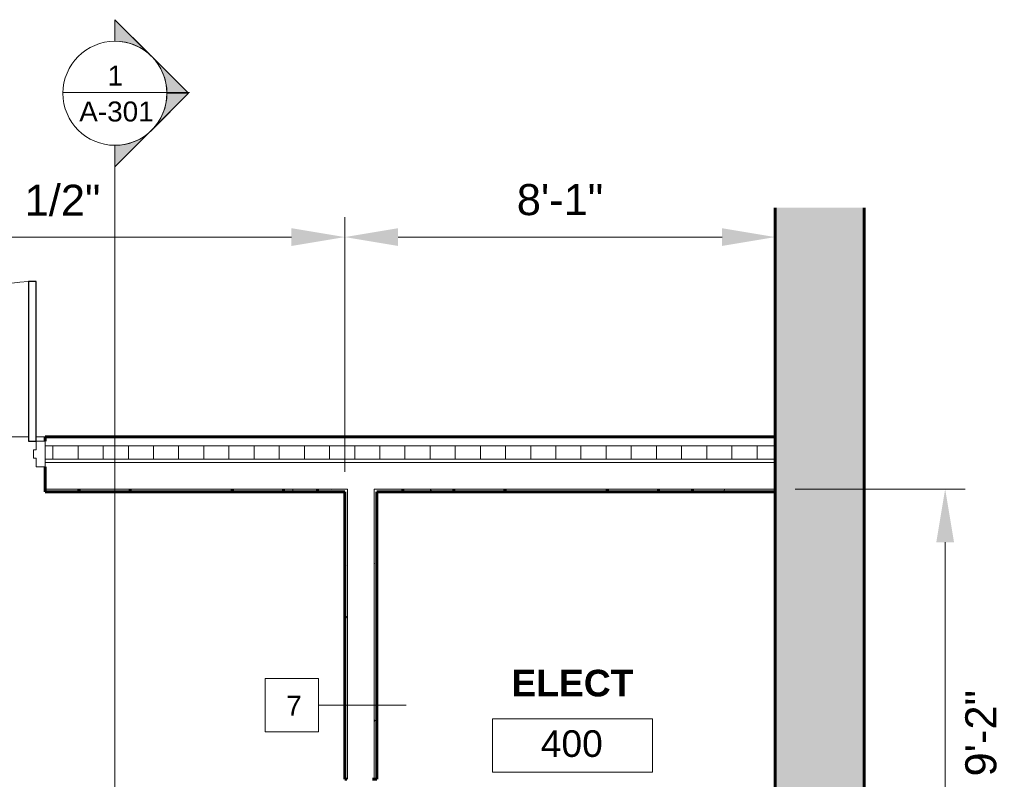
# Model space of a CAD drawing. Header units: inches. Extents: x -3505 to -389, y -427 to 2951.
# Tile 16 of 18: x -1494 to -1272, y 2188 to 2359. Entities that reach past the tile are written whole.
import ezdxf

# ---------------------------------------------------------------- set-up
doc = ezdxf.new("R2010")
doc.units = ezdxf.units.IN
doc.header["$MEASUREMENT"] = 0
for name, color, linetype, lineweight in [('A-ANNO-DIMS', 211, 'Continuous', 9), ('A-AREA-IDEN', 2, 'Continuous', 9), ('A-DOOR', 31, 'Continuous', 13), ('A-DOOR-FRAM', 31, 'Continuous', 20), ('A-FLOR', 192, 'Continuous', 13), ('A-WALL', 113, 'Continuous', 13), ('A-WALL-IDEN', 211, 'Continuous', 9), ('A-WALL-PATT', 111, 'Continuous', 50), ('G-ANNO-SYMB', 111, 'Continuous', 9), ('I-WALL', 2, 'Continuous', 13), ('L-SITE-WALL', 31, 'Continuous', 13)]:
    doc.layers.add(name, color=color, linetype=linetype, lineweight=lineweight)
doc.styles.add('Arial', font='arial.ttf', dxfattribs={"height": 7})
doc.styles.add('Arial_1', font='arial.ttf', dxfattribs={"height": 6})
doc.styles.add('Arial_B', font='arialbd.ttf', dxfattribs={"height": 0.125})
doc.dimstyles.new('Continuous_USACE_Updated', dxfattribs={"dimscale": 12, "dimtxt": 6, "dimasz": 1, "dimexe": 0.375, "dimexo": 0.375, "dimgap": 0.375, "dimtad": 4, "dimdec": 5, "dimrnd": 0.03125, "dimzin": 3, "dimdsep": 46, "dimlunit": 4, "dimtxsty": 'Arial', "dimcen": 0.09, "dimazin": 0, "dimtfac": 1, "dimtdec": 5, "dimtix": 1, "dimtmove": 1, "dimatfit": 3, "dimfxl": 1, "dimtvp": 1, "dimtfill": 1, "dimfrac": 2, "dimtolj": 1, "dimtzin": 0, "dimlwd": 20, "dimlwe": 20, "dimarcsym": 2})
pattern_1 = [(0, (1187.5105, -307.9784), (15.36, 3.84), [0.634, -10.886, 0.634, -10.886, -61.44]), (0, (1187.5105, -307.9784), (15.36, 3.84), [-23.04, 0.634, -22.406, 0.634, -10.886, -26.88]), (0, (1187.5105, -307.9784), (15.36, 3.84), [-57.6, 0.634, -7.046, 0.634, -18.566]), (120, (1193.2705, -306.0584), (-11.0055376, 11.3821502), [0.634, -10.886, 0.634, -10.886, -61.44]), (120, (1193.2705, -306.0584), (-11.0055376, 11.3821502), [-23.04, 0.634, -22.406, 0.634, -10.886, -26.88]), (120, (1193.2705, -306.0584), (-11.0055376, 11.3821502), [-57.6, 0.634, -7.046, 0.634, -18.566]), (240, (1195.1905, -298.3784), (-4.3544624, -15.2221502), [0.634, -10.886, 0.634, -10.886, -61.44]), (240, (1195.1905, -298.3784), (-4.3544624, -15.2221502), [-23.04, 0.634, -22.406, 0.634, -10.886, -26.88]), (240, (1195.1905, -298.3784), (-4.3544624, -15.2221502), [-57.6, 0.634, -7.046, 0.634, -18.566])]

# ---------------------------------------------------------------- blocks, each defined once
blk = doc.blocks.new('Door-Exterior-Double - 72_ x 84_-481738-ENLARGED CENTRAL CORE PLAN')
at = {"layer": 'A-DOOR', "lineweight": 30}
for p, q in [((-36, 5.4375), (-36, 41.4375)), ((-36, 41.4375), (-34.25, 41.4375)), ((-34.25, 41.4375), (-34.25, 5.4375)), ((36, 41.4375), (34.25, 41.4375)), ((34.25, 41.4375), (34.25, 5.4375)), ((36, 5.4375), (36, 41.4375)), ((-34.25, 5.4375), (-36, 5.4375)), ((34.25, 5.4375), (36, 5.4375))]:
    blk.add_line(p, q, dxfattribs=at)
at = {"layer": 'A-DOOR', "lineweight": 9}
for centre, start, end in [((-36, 5.4375), 0, 90), ((36, 5.4375), 90, 180)]:
    blk.add_arc(centre, 36, start, end, dxfattribs=at)
at = {"layer": 'A-DOOR-FRAM'}
for p, q in [((-36, 5.4375), (-38, 5.4375)), ((-38, 5.4375), (-38, -0.3125)), ((-36, 3.5), (-36, 5.4375)), ((36, 5.4375), (36, 3.5)), ((38, 5.4375), (36, 5.4375)), ((38, -0.3125), (38, 5.4375)), ((-35.375, 3.5), (-36, 3.5)), ((-35.375, 1.625), (-35.375, 3.5)), ((36, 3.5), (35.375, 3.5)), ((35.375, 3.5), (35.375, 1.625)), ((-36, -0.3125), (-36, 1.625)), ((-36, 1.625), (-35.375, 1.625)), ((35.375, 1.625), (36, 1.625)), ((36, 1.625), (36, -0.3125)), ((-38, -0.3125), (-36, -0.3125)), ((36, -0.3125), (38, -0.3125))]:
    blk.add_line(p, q, dxfattribs=at)
blk = doc.blocks.new('Room Tag - Room Tag-42828-ENLARGED CENTRAL CORE PLAN')
at = {"layer": 'A-AREA-IDEN'}
for p, q in [((-0.375, -0.0625), (-0.375, -0.3125)), ((-0.375, -0.0625), (0.375, -0.0625)), ((0.375, -0.0625), (0.375, -0.3125)), ((-0.375, -0.3125), (0.375, -0.3125))]:
    blk.add_line(p, q, dxfattribs=at)
blk = doc.blocks.new('*D180')
at = {"layer": 'A-ANNO-DIMS', "color": 0, "lineweight": 20, "transparency": 16777216}
for p, q in [((-1319.58, 2253.48), (-1281.3, 2253.48)), ((-1285.8, 2241.48), (-1285.8, 2155.48)), ((-1319.58, 2143.48), (-1281.3, 2143.48))]:
    blk.add_line(p, q, dxfattribs=at)
at = {"layer": 'A-ANNO-DIMS', "color": 0, "transparency": 16777216}
for points in [[(-1287.8, 2241.48), (-1283.8, 2241.48), (-1285.8, 2253.48)], [(-1287.8, 2155.48), (-1283.8, 2155.48), (-1285.8, 2143.48)]]:
    blk.add_solid(points, dxfattribs=at)
at = {"layer": 'A-ANNO-DIMS', "color": 0, "lineweight": 20, "transparency": 16777216, "insert": (-1277.72, 2198.48), "char_height": 7, "width": 19.2405, "attachment_point": 5, "rotation": 90, "style": 'Arial', "bg_fill": 3, "box_fill_scale": 1.25, "bg_fill_color": 256, "bg_fill_true_color": 13158600, "bg_fill_transparency": 0}
blk.add_mtext('\\A1;9\'-2"', dxfattribs=at)
blk = doc.blocks.new('Wall Tag - Square_NCS - 1_2_-403452-ENLARGED CENTRAL CORE PLAN')
at = {"layer": 'A-WALL-IDEN'}
for p, q in [((0.1133, 0.125), (-0.1367, 0.125)), ((-0.1367, 0.125), (-0.1367, -0.125)), ((0.1133, -0.125), (0.1133, 0.125)), ((-0.1367, -0.125), (0.1133, -0.125))]:
    blk.add_line(p, q, dxfattribs=at)
blk = doc.blocks.new('Section - Section Head - Filled-1526-ARCHITECTURAL FLOOR PLAN')
at = {"layer": 'G-ANNO-SYMB'}
h = blk.add_hatch(color=256, dxfattribs=at)
edge = h.paths.add_edge_path()
edge.add_line((-0.4268, 0.1768), (-0.25, 0.3536))
edge.add_line((-0.25, 0.3536), (-0.25, 0.25))
edge.add_arc((-0.25, 0), 0.25, 90, 135)
h = blk.add_hatch(color=256, dxfattribs=at)
edge = h.paths.add_edge_path()
edge.add_arc((-0.25, 0), 0.25, 45, 90)
edge.add_line((-0.25, 0.25), (-0.25, 0.3536))
edge.add_line((-0.25, 0.3536), (-0.0732, 0.1768))
h = blk.add_hatch(color=256, dxfattribs=at)
edge = h.paths.add_edge_path()
edge.add_arc((-0.25, 0), 0.2503, 137.9216, 180)
edge.add_line((-0.5003, 0), (-0.6036, 0))
edge.add_line((-0.6036, 0), (-0.4358, 0.1678))
h = blk.add_hatch(color=256, dxfattribs=at)
edge = h.paths.add_edge_path()
edge.add_line((-0.0642, 0.1678), (0.1036, 0))
edge.add_line((0.1036, 0), (0.0003, 0))
edge.add_arc((-0.25, 0), 0.2503, 0, 42.0784)
for p, q in [((-0.25, 0.3536), (-0.6036, 0)), ((-0.25, 0.3536), (-0.4268, 0.1768)), ((-0.25, 0.3536), (0.1036, 0)), ((-0.25, 0.25), (-0.25, 0.3536)), ((-0.0732, 0.1768), (-0.25, 0.3536)), ((-0.25, 0.3536), (-0.25, 0.25)), ((-0.4358, 0.1678), (-0.6036, 0)), ((0.1036, 0), (-0.0642, 0.1678)), ((-0.6036, 0), (-0.5003, 0)), ((0.0003, 0), (0.1036, 0)), ((-0.5, 0), (-0.6036, 0)), ((0, 0), (0.1036, 0))]:
    blk.add_line(p, q, dxfattribs=at)
for radius, start, end in [(0.25, 360, 180), (0.25, 90, 135), (0.25, 45, 90), (0.2503, 137.9216, 180), (0.2503, 0, 42.0784), (0.25, 180, 360)]:
    blk.add_arc((-0.25, 0), radius, start, end, dxfattribs=at)
blk = doc.blocks.new('*D194')
at = {"layer": 'A-ANNO-DIMS', "color": 0, "lineweight": 20, "transparency": 16777216}
for p, q in [((-1421.08, 2257.36), (-1421.08, 2314.72)), ((-1433.08, 2310.22), (-1514.58, 2310.22))]:
    blk.add_line(p, q, dxfattribs=at)
at = {"layer": 'A-ANNO-DIMS', "color": 0, "transparency": 16777216}
blk.add_solid([(-1433.08, 2312.22), (-1433.08, 2308.22), (-1421.08, 2310.22)], dxfattribs=at)
at = {"layer": 'A-ANNO-DIMS', "color": 0, "lineweight": 20, "transparency": 16777216, "insert": (-1494.03, 2318.46), "char_height": 7, "attachment_point": 5, "style": 'Arial', "bg_fill": 3, "box_fill_scale": 1.25, "bg_fill_color": 256, "bg_fill_true_color": 13158600, "bg_fill_transparency": 0}
blk.add_mtext('\\A1;8\'-9 1/2"', dxfattribs=at)
at = {"layer": 'A-ANNO-DIMS', "color": 0, "transparency": 16777216}
blk.add_solid([(-1514.58, 2312.22), (-1514.58, 2308.22), (-1526.58, 2310.22)], dxfattribs=at)
blk = doc.blocks.new('*D195')
at = {"layer": 'A-ANNO-DIMS', "color": 0, "lineweight": 20, "transparency": 16777216}
for p, q in [((-1421.08, 2257.36), (-1421.08, 2314.72)), ((-1336.08, 2310.22), (-1409.08, 2310.22))]:
    blk.add_line(p, q, dxfattribs=at)
at = {"layer": 'A-ANNO-DIMS', "color": 0, "transparency": 16777216}
for points in [[(-1409.08, 2312.22), (-1409.08, 2308.22), (-1421.08, 2310.22)], [(-1336.08, 2312.22), (-1336.08, 2308.22), (-1324.08, 2310.22)]]:
    blk.add_solid(points, dxfattribs=at)
at = {"layer": 'A-ANNO-DIMS', "color": 0, "lineweight": 20, "transparency": 16777216, "insert": (-1372.58, 2318.61), "char_height": 7, "attachment_point": 5, "style": 'Arial', "bg_fill": 3, "box_fill_scale": 1.25, "bg_fill_color": 256, "bg_fill_true_color": 13158600, "bg_fill_transparency": 0}
blk.add_mtext('\\A1;8\'-1"', dxfattribs=at)

msp = doc.modelspace()

# ---------------------------------------------------------------- hatches: boundary and pattern name
at = {"layer": 'A-WALL-PATT', "lineweight": 9}
h = msp.add_hatch(dxfattribs=at)
h.set_pattern_fill('FP2_6', color=256, style=0, pattern_type=2)
h.set_pattern_definition([(50, (1187.51, -307.978), (13.77135, -1.20496), [1.44, -15.84]), (355, (1187.51, -307.978), (-2.66442, 14.442176), [1.152, -12.672]), (100.451, (1188.659, -308.078), (11.107076, 13.237366), [1.224, -13.462]), (46.184, (1187.51, -304.138), (20.49128, -3.17785), [2.16, -23.76]), (96.636, (1189.219, -304.403), (17.94587, 18.70315), [1.836, -20.193]), (351.184, (1187.51, -304.138), (17.94541, 18.70261), [1.728, -19.008]), (21, (1189.43, -305.098), (11.460518, -7.730365), [1.44, -15.84]), (326, (1189.43, -305.098), (4.67135, 13.92315), [1.152, -12.672]), (71.451, (1190.386, -305.742), (16.13207, 6.192844), [1.224, -13.462]), (37.5, (1187.5105, -307.9784), (0.233123, 6.39175), [0.634, -11.885, 0.634, -12.23, -12.72]), (37.5, (1187.5105, -307.9784), (0.233123, 6.39175), [-25.382, 0.634, -12.086]), (7.5, (1187.5105, -307.9784), (5.05073, 7.573041), [0.634, -6.701, 0.634, -11.597, -4.848]), (7.5, (1187.5105, -307.9784), (5.05073, 7.573041), [-19.565, 0.634, -4.214]), (327.5, (1183.2285, -307.9784), (10.2495805, -0.43289), [0.634, -4.166, 0.634, -14.342, -19.872]), (327.5, (1183.2285, -307.9784), (10.2495805, -0.43289), [-19.776, 0.634, -19.238]), (317.5, (1181.3085, -307.978), (11.19739, 1.922144), [0.634, -5.606, 0.634, -9.312, -14.112]), (317.5, (1181.3085, -307.978), (11.19739, 1.922144), [-16.186, 0.634, -13.478])])
h.paths.add_polyline_path([(-1324.082064, 1959.234922), (-1304.082064, 1959.234922), (-1304.082064, 2316.839757), (-1324.082064, 2316.839757), (-1324.082064, 2020.370647)])
h = msp.add_hatch(dxfattribs=at)
h.set_pattern_fill('FP2_8', color=256, style=0, pattern_type=2)
h.set_pattern_definition([(0, (1187.5105, -307.9784), (0, 5.666), []), (90, (1187.5105, -307.9784), (-5.666, 3e-16), [])])
h.paths.add_polyline_path([(-1488.58201, 2260.234922), (-1324.082064, 2260.234922), (-1324.082064, 2263.234922), (-1488.58201, 2263.234922), (-1488.58201, 2260.422422)])
h.paths.add_polyline_path([(-1567.73006, 2260.234922), (-1564.58201, 2260.234922), (-1564.58201, 2263.234922), (-1632.082064, 2263.234922), (-1632.082064, 2260.234922)])
h = msp.add_hatch(dxfattribs=at)
h.set_pattern_fill('FP2_7', color=256, style=0, pattern_type=2)
h.set_pattern_definition(pattern_1)
h.paths.add_polyline_path([(-1414.456956, 2252.859922), (-1324.082064, 2252.859922), (-1324.082064, 2253.484922), (-1414.456956, 2253.484922)])
h.paths.add_polyline_path([(-1421.081956, 2252.859922), (-1420.456956, 2252.859922), (-1420.456956, 2253.484922), (-1488.58201, 2253.484922), (-1488.58201, 2252.859922), (-1478.466994, 2252.859922)])
h.paths.add_polyline_path([(-1564.58201, 2252.859922), (-1564.58201, 2253.484922), (-1632.082064, 2253.484922), (-1632.082064, 2252.859922), (-1567.73006, 2252.859922)])
h = msp.add_hatch(dxfattribs=at)
h.set_pattern_fill('FP2_7', color=256, style=0, pattern_type=2)
h.set_pattern_definition(pattern_1)
h.paths.add_polyline_path([(-1420.456956, 1983.609922), (-1420.456956, 2055.609922), (-1421.081956, 2055.609922), (-1421.081956, 1983.609922)])
h.paths.add_polyline_path([(-1420.456956, 2095.609922), (-1420.456956, 2136.859922), (-1421.081956, 2136.859922), (-1421.081956, 2095.609922)])
h.paths.add_polyline_path([(-1421.081956, 2144.109922), (-1420.456956, 2144.109922), (-1420.456956, 2148.109922), (-1421.081956, 2148.109922), (-1421.081956, 2147.593793)])
h.paths.add_polyline_path([(-1420.581956, 2188.109922), (-1420.456956, 2188.109922), (-1420.456956, 2252.859922), (-1421.081956, 2252.859922), (-1421.081956, 2188.109922)])
h = msp.add_hatch(dxfattribs=at)
h.set_pattern_fill('FP2_7', color=256, style=0, pattern_type=2)
h.set_pattern_definition(pattern_1)
h.paths.add_polyline_path([(-1413.831956, 1983.609922), (-1413.831956, 2044.984922), (-1414.456956, 2044.984922), (-1414.456956, 1983.609922)])
h.paths.add_polyline_path([(-1413.831956, 2050.984922), (-1413.831956, 2055.609922), (-1414.456956, 2055.609922), (-1414.456956, 2050.984922)])
h.paths.add_polyline_path([(-1413.831956, 2095.609922), (-1413.831956, 2136.859922), (-1414.456956, 2136.859922), (-1414.456956, 2095.609922), (-1414.331956, 2095.609922)])
h.paths.add_polyline_path([(-1413.831956, 2144.109922), (-1413.831956, 2148.109922), (-1414.456956, 2148.109922), (-1414.456956, 2144.109922)])
h.paths.add_polyline_path([(-1413.831956, 2188.109922), (-1413.831956, 2252.859922), (-1414.456956, 2252.859922), (-1414.456956, 2188.109922)])

# ---------------------------------------------------------------- linework, layer by layer
at = {"layer": 'A-FLOR'}
for p, q in [((-1492.33201, 2265.234922), (-1560.83201, 2265.234922)), ((-1488.58201, 2265.234922), (-1490.58201, 2265.234922))]:
    msp.add_line(p, q, dxfattribs=at)
at = {"layer": 'A-WALL', "lineweight": 60}
for p, q in [((-1324.082064, 2265.234922), (-1488.58201, 2265.234922)), ((-1488.58201, 2265.234922), (-1488.58201, 2264.234922)), ((-1488.58201, 2258.484922), (-1488.58201, 2252.859922)), ((-1488.58201, 2252.859922), (-1421.081956, 2252.859922)), ((-1413.831956, 2252.859922), (-1324.082064, 2252.859922))]:
    msp.add_line(p, q, dxfattribs=at)
at = {"layer": 'A-WALL'}
for p, q in [((-1324.082064, 2263.234922), (-1488.58201, 2263.234922)), ((-1324.082064, 2260.234922), (-1488.58201, 2260.234922)), ((-1324.082064, 2259.484922), (-1488.58201, 2259.484922)), ((-1420.456956, 2253.484922), (-1488.58201, 2253.484922)), ((-1420.456956, 2253.484922), (-1420.456956, 2188.109922)), ((-1414.456956, 2253.484922), (-1414.456956, 2188.109922)), ((-1324.082064, 2253.484922), (-1414.456956, 2253.484922))]:
    msp.add_line(p, q, dxfattribs=at)
at = {"layer": 'A-WALL-IDEN'}
msp.add_line((-1407.243446, 2204.787301), (-1427.008928, 2204.787301), dxfattribs=at)
at = {"layer": 'G-ANNO-SYMB'}
for p, q in [((-1484.581721, 2342.800553), (-1456.093804, 2342.800553)), ((-1472.864871, 2326.029485), (-1472.864871, 2141.114297))]:
    msp.add_line(p, q, dxfattribs=at)
at = {"layer": 'I-WALL', "lineweight": 60}
for p, q in [((-1421.081956, 2252.859922), (-1421.081956, 2188.109922)), ((-1413.831956, 2188.109922), (-1413.831956, 2252.859922)), ((-1421.081956, 2188.109922), (-1420.581956, 2188.109922)), ((-1414.831956, 2188.109922), (-1413.831956, 2188.109922))]:
    msp.add_line(p, q, dxfattribs=at)
at = {"layer": 'L-SITE-WALL', "lineweight": 60}
for p, q in [((-1324.082064, 2316.839757), (-1324.082064, 1959.234922)), ((-1304.082064, 1959.234922), (-1304.082064, 2316.839757))]:
    msp.add_line(p, q, dxfattribs=at)

# ---------------------------------------------------------------- block references
at = {"layer": 'A-AREA-IDEN', "xscale": 47.99999999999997, "yscale": 47.99999999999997, "zscale": 47.99999999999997}
msp.add_blockref('Room Tag - Room Tag-42828-ENLARGED CENTRAL CORE PLAN', (-1369.777474, 2204.73628), dxfattribs=at)
at = {"layer": 'A-DOOR'}
msp.add_blockref('Door-Exterior-Double - 72_ x 84_-481738-ENLARGED CENTRAL CORE PLAN', (-1526.58201, 2258.797422), dxfattribs=at)
at = {"layer": 'A-WALL-IDEN', "xscale": 47.99999999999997, "yscale": 47.99999999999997, "zscale": 47.99999999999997}
msp.add_blockref('Wall Tag - Square_NCS - 1_2_-403452-ENLARGED CENTRAL CORE PLAN', (-1432.446428, 2204.787301), dxfattribs=at)
at = {"layer": 'G-ANNO-SYMB', "xscale": 46.87412728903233, "yscale": 46.87412728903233, "zscale": 46.87412728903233, "rotation": 270}
msp.add_blockref('Section - Section Head - Filled-1526-ARCHITECTURAL FLOOR PLAN', (-1472.864871, 2330.88346), dxfattribs=at)

# ---------------------------------------------------------------- texts
at = {"layer": 'A-AREA-IDEN', "char_height": 6, "attachment_point": 1}
for s, insert, width, style in [('ELECT', (-1383.520152, 2212.773516), 33.1785, 'Arial_B'), ('400', (-1376.916711, 2199.148228), 16.8165, 'Arial')]:
    msp.add_mtext(s, dxfattribs=dict(at, insert=insert, width=width, style=style))
at = {"layer": 'A-WALL-IDEN', "insert": (-1434.275032, 2206.910766), "char_height": 4.5, "width": 4.242, "attachment_point": 1, "style": 'Arial_1'}
msp.add_mtext('7', dxfattribs=at)
at = {"layer": 'G-ANNO-SYMB', "char_height": 4.5, "width": 20.4525, "attachment_point": 1, "style": 'Arial_1'}
for s, insert in [('1', (-1474.515266, 2348.840724)), ('A-301', (-1480.904647, 2340.749598))]:
    msp.add_mtext(s, dxfattribs=dict(at, insert=insert))

# ---------------------------------------------------------------- next in the draw order: dimensions: what is measured, and where the dimension line sits
at = {"layer": 'A-ANNO-DIMS', "lineweight": 20}
dim = msp.add_linear_dim(base=(-1526.58201, 2310.22391), p1=(-1421.081956, 2252.859922), p2=(-1526.58201, 2310.22391), dimstyle='Continuous_USACE_Updated', override={"dimpost": '<>', "dimtmove": 2}, dxfattribs=at)
dim.commit()
dim.dimension.update_dxf_attribs({"geometry": '*D194', "text_midpoint": (-1494.027288, 2318.464006), "dimtype": 160})
dim = msp.add_linear_dim(base=(-1285.795754, 2143.484922), p1=(-1324.082064, 2253.484922), p2=(-1324.082064, 2143.484922), angle=90, dimstyle='Continuous_USACE_Updated', override={"dimpost": '<>'}, dxfattribs=at)
dim.commit()
dim.dimension.update_dxf_attribs({"geometry": '*D180', "text_midpoint": (-1277.721743, 2198.484922)})

# ---------------------------------------------------------------- next in the draw order: dimensions: what is measured, and where the dimension line sits
dim = msp.add_linear_dim(base=(-1421.081956, 2310.22391), p1=(-1324.082064, 2310.22391), p2=(-1421.081956, 2252.859922), dimstyle='Continuous_USACE_Updated', override={"dimpost": '<>', "dimtmove": 2}, dxfattribs=at)
dim.commit()
dim.dimension.update_dxf_attribs({"geometry": '*D195', "text_midpoint": (-1372.58201, 2318.610368), "dimtype": 160})

doc.saveas('drawing.dxf')
